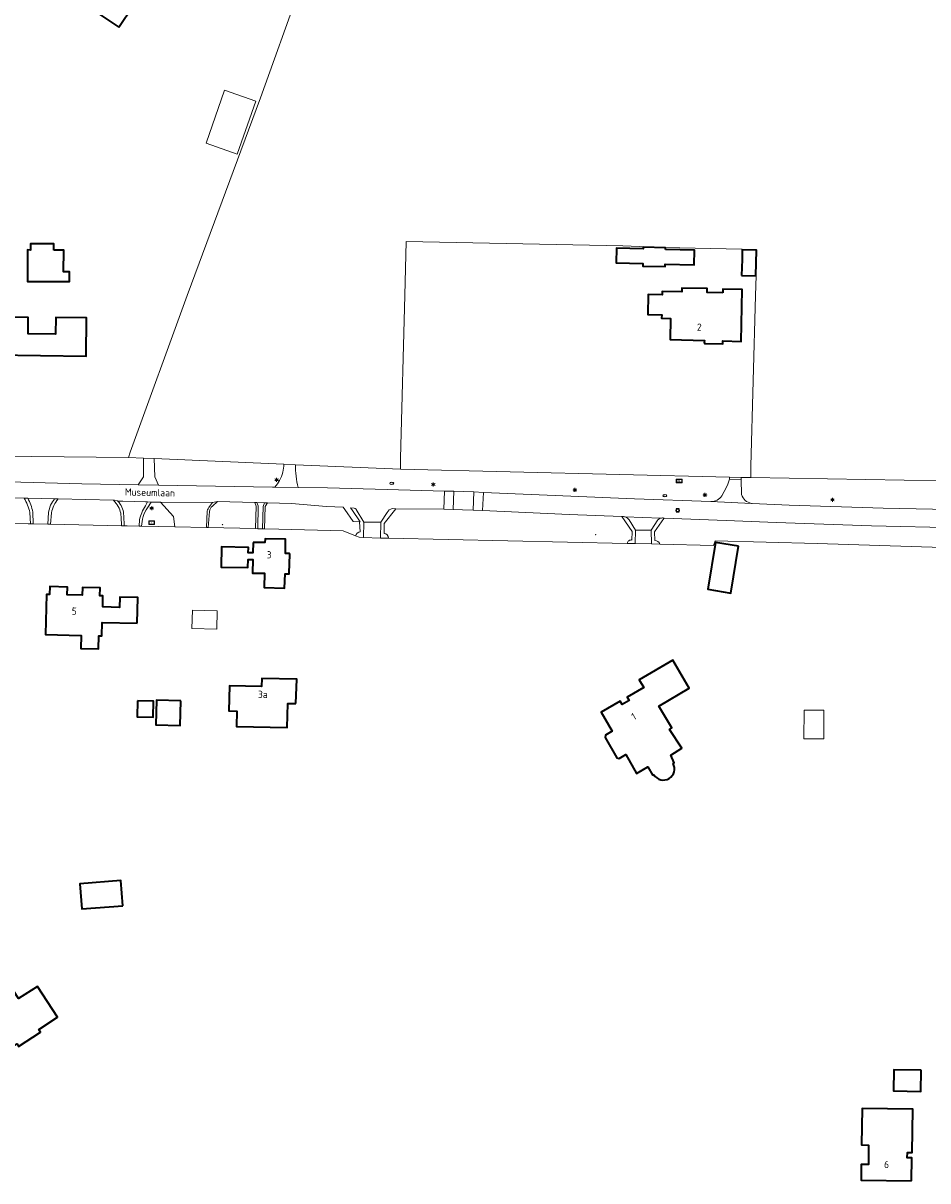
# Model space of a CAD drawing. Header units: metres. Extents: x 140853 to 145288, y 474558 to 480269.
# Tile 21 of 256: x 141770 to 141996, y 476279 to 476568. Entities that reach past the tile are written whole.
import ezdxf
from ezdxf.enums import TextEntityAlignment as Align

# ---------------------------------------------------------------- set-up
doc = ezdxf.new("R2010")
doc.units = ezdxf.units.M
doc.header["$MEASUREMENT"] = 0
for name, color, linetype, lineweight in [('B-WE-GR-BOS_GEMENGD-G', 40, 'Continuous', 13), ('B-WE-GR-GRAS_KRUIDENRIJK-G', 80, 'Continuous', 18), ('B-WE-GR-GROENVOORZIENING-G', 80, 'Continuous', 18), ('B-WE-IE-TERREINAFSCHEIDING_KUNSTMATIG_HEKWERK-G', 20, 'IE-TERREINAFSCHEIDING-KUNSTMATIG', 18), ('B-WE-KL-ET_LS_OV_LICHTMAST-S', 190, 'Continuous', 18), ('B-WE-KL-GAS_PUT-S', 30, 'Continuous', 18), ('B-WE-OG-BEBOUWING-G', 7, 'Continuous', 35), ('B-WE-OG-BEBOUWING_BIJGEBOUW-G', 7, 'Continuous', 18), ('B-WE-OG-BEBOUWING_HUISNUMMER-T18', 10, 'Continuous', 18), ('B-WE-OG-BEBOUWING_STRAATNAAM-T18', 10, 'Continuous', 18), ('B-WE-OG-TERREIN_ERF-G', 7, 'Continuous', 18), ('B-WE-RI-GWA_RIOOLPUT-S', 30, 'Continuous', 18), ('B-WE-RI-TERREINKAST-S', 7, 'Continuous', 18), ('B-WE-VH-VERHARDING_ASFALT-G', 252, 'Continuous', 18), ('B-WE-VH-VERHARDING_BETON-G', 252, 'Continuous', 18), ('B-WE-VH-VERHARDING_BETONSTRAATSTEEN-G', 252, 'Continuous', 18), ('B-WE-VH-VERHARDING_HALFVERHARDING-G', 252, 'Continuous', 18), ('B-WE-VH-VERHARDING_HALFVERHARDING_GRIND-G', 252, 'Continuous', 18), ('X-XX-XX-ALGEMEEN-S', 7, 'Continuous', 18)]:
    doc.layers.add(name, color=color, linetype=linetype, lineweight=lineweight)
doc.styles.add('NLCS-ISO', font='txt')
doc.linetypes.add('IE-TERREINAFSCHEIDING-KUNSTMATIG', pattern='A,4,[82,NLCS.shx,S=0.75,R=90,X=0,Y=0],4,-2', length=10)

# ---------------------------------------------------------------- blocks, each defined once
blk = doc.blocks.new('SIE-WEG_AFVALBAK_TYPE_01')
for radius in [0.25, 0.156]:
    blk.add_circle((0, 0), radius)
blk = doc.blocks.new('SRI-TERREINKAST-SO')
at = {"ltscale": 0.1}
h = blk.add_hatch(color=256, dxfattribs=at)
h.paths.add_polyline_path([(3.9, 2.1), (-3.4, 2.1), (-3.4, -2.4), (3.9, -2.4)])
h.paths.add_polyline_path([(3.4, 1.6), (-2.9, 1.6), (-2.9, -1.9), (3.4, -1.9)], flags=16)
at = {"flags": 128}
for points in [[(3.9, 2.1), (-3.4, 2.1), (-3.4, -2.4), (3.9, -2.4)], [(3.4, 1.6), (-2.9, 1.6), (-2.9, -1.9), (3.4, -1.9)]]:
    blk.add_lwpolyline(points, close=True, dxfattribs=at)
at = {"style": 'NLCS-ISO'}
blk.add_text('RI', height=1.8, dxfattribs=at).set_placement((-0.9, -1))
blk = doc.blocks.new('B-SIE-WEG_LICHTMAST-SO')
at = {"ltscale": 0.1}
for p, q in [((-1.1, 0.6), (-2.2, 1.3)), ((0, 1.3), (0, 2.5)), ((1.1, 0.6), (2.2, 1.3)), ((-1.1, -0.6), (-2.2, -1.3)), ((0, -1.3), (0, -2.5)), ((1.1, -0.6), (2.2, -1.3))]:
    blk.add_line(p, q, dxfattribs=at)
at = {"flags": 128}
for points in [[(-1.2, 0.5), (1.2, 0.5)], [(-1.2, -0.5), (1.2, -0.5)]]:
    blk.add_lwpolyline(points, dxfattribs=at)
at = {"ltscale": 0.1}
blk.add_circle((0, 0), 1.27, dxfattribs=at)
at = {"style": 'NLCS-ISO'}
blk.add_attdef('TYPE', text='', height=1.8, dxfattribs=at).set_placement((0, 2.5), align=Align.BOTTOM_CENTER)
blk = doc.blocks.new('SKL-GAS_PUT-SO')
at = {"color": 0, "linetype": 'ByBlock', "lineweight": 18}
blk.add_ellipse((0, 0), major_axis=(2.5, 0), ratio=0.601255, dxfattribs=at)
at = {"color": 0, "linetype": 'ByBlock', "lineweight": 18, "style": 'NLCS-ISO'}
blk.add_text('gas', height=1.8, dxfattribs=at).set_placement((0.1, 0.3), align=Align.MIDDLE_CENTER)
blk = doc.blocks.new('SRI-PUT_INSPECTIE-SO')
at = {"lineweight": -3, "flags": 128}
blk.add_lwpolyline([(-2, -2), (2, -2), (2, 2), (-2, 2)], close=True, dxfattribs=at)
at = {"lineweight": -3, "ltscale": 1.5}
blk.add_circle((0, 0), 2, dxfattribs=at)
at = {"ltscale": 0.1, "style": 'NLCS-ISO'}
blk.add_text('I', height=2.5, dxfattribs=at).set_placement((0, 0), align=Align.MIDDLE_CENTER)

msp = doc.modelspace()

# ---------------------------------------------------------------- linework, layer by layer
at = {"layer": 'B-WE-GR-BOS_GEMENGD-G', "ltscale": 0.2, "flags": 128}
msp.add_lwpolyline([(141848.999, 476603.838), (141829.46, 476549.426), (141811.146, 476500), (141796.919, 476460.885), (141796.439, 476459.565), (141800.256, 476459.397), (141802.85, 476459.283), (141835.336, 476457.856), (141838.202, 476457.73), (141864.454, 476456.576), (141864.523, 476459.349), (141865.531, 476500), (141865.868, 476513.538), (141920.117, 476512.415), (141930.54, 476512.028), (141949.744, 476511.649), (141949.962, 476511.64), (141949.955, 476511.477), (141953.5, 476511.389), (141953.348, 476504.981), (141953.436, 476504.979), (141953.297, 476500), (141952.133, 476457.359), (141952.055, 476454.493), (142000, 476453.722)], dxfattribs=at)
at = {"layer": 'B-WE-GR-GRAS_KRUIDENRIJK-G', "ltscale": 0.2, "flags": 128}
for points in [[(141714.397, 476465.125), (141714.003, 476464.017), (141713.692, 476463.081), (141713.692, 476463.081, 0.3677721), (141717.432, 476455.369), (141717.432, 476455.369, 0.0833152), (141719.545, 476454.831), (141719.545, 476454.831), (141720.738, 476454.681), (141784.812, 476452.953), (141798.883, 476452.702), (141800.258, 476454.702), (141800.256, 476459.397), (141796.439, 476459.565), (141772.257, 476459.793), (141718.483, 476460.531), (141718.101, 476460.536), (141731.716, 476497.704), (141732.557, 476500), (141736.858, 476511.702), (141732.844, 476512.837), (141731.982, 476512.667), (141727.304, 476500), (141714.397, 476465.125)], [(141832.512, 476452.102), (141833.07, 476452.094), (141833.07, 476452.094, 0.0559145), (141834.244, 476453.803), (141834.244, 476453.803, 0.0589783), (141835.04, 476455.838), (141835.04, 476455.838, 0.0544998), (141835.336, 476457.856), (141835.336, 476457.856), (141802.85, 476459.283), (141803.031, 476454.702), (141803.945, 476452.612), (141832.512, 476452.102)], [(141875.467, 476451.156), (141877.856, 476451.086), (141882.845, 476450.937), (141885.244, 476450.801), (141923.026, 476449.236), (141942.124, 476448.5), (141942.124, 476448.5, 0.2385799), (141944.853, 476449.937), (141944.853, 476449.937), (141946.039, 476452.119), (141946.353, 476452.885), (141946.724, 476454.102), (141946.732, 476454.617), (141864.454, 476456.576), (141838.202, 476457.73), (141838.202, 476457.73, 0.0322578), (141838.374, 476454.879), (141838.374, 476454.879, 0.0321024), (141838.908, 476452.014), (141838.908, 476452.014), (141846.196, 476451.913), (141861.188, 476451.537), (141875.467, 476451.156)], [(141808.035, 476442.216), (141807.729, 476444.775), (141804.466, 476448.328), (141802.112, 476448.398), (141801.18, 476446.94), (141801.18, 476446.94, 0.1376685), (141799.719, 476442.34), (141799.719, 476442.34), (141808.035, 476442.216)], [(141818.723, 476448.545), (141817.445, 476447.375), (141817.445, 476447.375, 0.172043), (141816.701, 476446.073), (141816.701, 476446.073), (141816.431, 476442.043), (141828.267, 476441.74), (141828.36, 476447.385), (141828.055, 476448.251), (141818.723, 476448.545)], [(141830.516, 476441.682), (141834.063, 476441.59), (141850.139, 476441.161), (141853.243, 476439.931), (141853.243, 476439.931, -0.2915417), (141854.432, 476440.958), (141854.432, 476440.958), (141854.236, 476443.447), (141852.655, 476443.522), (141850.605, 476446.519), (141850.185, 476447.133), (141845.962, 476447.257), (141837.213, 476448.041), (141831.208, 476448.192), (141830.609, 476447.319), (141830.516, 476441.682)], [(141860.376, 476440.572, -0.3717953), (141861.503, 476439.359), (141861.503, 476439.359), (141921.2, 476438.054), (141921.2, 476438.054, -0.4196452), (141922.357, 476438.903), (141922.357, 476438.903), (141922.39, 476441.049), (141919.845, 476444.792), (141906.705, 476445.303), (141885.018, 476446.301), (141882.655, 476446.352), (141879.983, 476446.442), (141877.662, 476446.52), (141875.291, 476446.605), (141863.284, 476446.731), (141860.385, 476443.02), (141860.376, 476440.572)]]:
    msp.add_lwpolyline(points, format="xyb", close=True, dxfattribs=at)
for points in [[(142000, 476453.722), (141952.055, 476454.493), (141949.718, 476454.566), (141949.717, 476454.524), (141949.701, 476454.017), (141949.785, 476450.259), (141949.785, 476450.259, 0.2869582), (141952.257, 476448.058), (141952.257, 476448.058), (141952.419, 476448.035), (141961.673, 476447.633), (141985.222, 476446.898), (142022.178, 476446.097)], [(141715.172, 476444.269), (141771.413, 476442.953), (141771.515, 476442.951), (141771.934, 476442.942), (141771.783, 476445.804), (141771.783, 476445.804, 0.0905911), (141770.359, 476449.354), (141770.359, 476449.354), (141720.439, 476450.451)], [(142004.191, 476441.948), (141982.281, 476442.419), (141958.427, 476443.251), (141945.94, 476443.746), (141930.413, 476444.405), (141930.345, 476444.307), (141928.021, 476440.983), (141928.084, 476438.78), (141928.084, 476438.78, -0.3424779), (141929.36, 476437.869), (141929.36, 476437.869), (141942.785, 476437.565), (141943.178, 476438.732), (141968.689, 476438.006), (142000, 476437.069)]]:
    msp.add_lwpolyline(points, format="xyb", dxfattribs=at)
at = {"layer": 'B-WE-GR-GROENVOORZIENING-G', "ltscale": 0.2, "flags": 128}
msp.add_lwpolyline([(141776.989, 476442.832), (141794.714, 476442.445), (141794.599, 476444.707), (141794.599, 476444.707, 0.1731038), (141793.383, 476448.024), (141793.383, 476448.024), (141792.688, 476448.863), (141778.915, 476449.165), (141778.915, 476449.165, 0.1604837), (141777.243, 476445.686), (141777.243, 476445.686), (141776.989, 476442.832)], format="xyb", close=True, dxfattribs=at)
at = {"layer": 'B-WE-IE-TERREINAFSCHEIDING_KUNSTMATIG_HEKWERK-G', "ltscale": 0.2, "flags": 128}
for points in [[(141811.146, 476500), (141829.46, 476549.426), (141848.999, 476603.838)], [(141920.117, 476512.415), (141865.868, 476513.538), (141865.531, 476500)], [(141930.54, 476512.028), (141920.117, 476512.415)], [(141930.54, 476512.028), (141949.744, 476511.649)], [(141949.744, 476511.649), (141949.962, 476511.64)], [(141949.955, 476511.477), (141949.962, 476511.64)], [(141953.436, 476504.979), (141953.297, 476500)], [(141953.348, 476504.981), (141953.436, 476504.979)], [(141796.919, 476460.885), (141811.146, 476500)], [(141864.523, 476459.349), (141865.531, 476500)], [(141953.297, 476500), (141952.133, 476457.359)], [(141718.483, 476460.531), (141772.257, 476459.793), (141796.439, 476459.565)], [(141796.439, 476459.565), (141796.919, 476460.885)], [(141796.439, 476459.565), (141800.256, 476459.397)], [(141800.256, 476459.397), (141802.85, 476459.283)], [(141802.85, 476459.283), (141835.336, 476457.856)], [(141864.454, 476456.576), (141864.523, 476459.349)], [(141835.336, 476457.856), (141838.202, 476457.73)], [(141838.202, 476457.73), (141864.454, 476456.576)], [(141864.454, 476456.576), (141946.732, 476454.617)], [(141952.133, 476457.359), (141952.055, 476454.493)], [(141952.055, 476454.493), (141949.718, 476454.566)], [(141715.172, 476444.269), (141771.413, 476442.953)], [(141771.413, 476442.953), (141771.515, 476442.951)], [(141771.515, 476442.951), (141771.934, 476442.942)], [(141771.934, 476442.942), (141772.644, 476442.926)], [(141772.644, 476442.926), (141776.282, 476442.847)], [(141776.282, 476442.847), (141776.989, 476442.832)], [(141776.989, 476442.832), (141794.714, 476442.445)], [(141794.714, 476442.445), (141795.364, 476442.431)], [(141795.364, 476442.431), (141796.097, 476442.415)], [(141796.097, 476442.415), (141799.12, 476442.349)], [(141799.12, 476442.349), (141799.719, 476442.34)], [(141799.719, 476442.34), (141808.035, 476442.216)], [(141808.035, 476442.216), (141815.948, 476442.055)], [(141815.948, 476442.055), (141816.431, 476442.043)], [(141816.431, 476442.043), (141828.267, 476441.74)], [(141828.267, 476441.74), (141828.824, 476441.725)], [(141828.824, 476441.725), (141829.996, 476441.695)], [(141829.996, 476441.695), (141830.516, 476441.682)], [(141830.516, 476441.682), (141834.063, 476441.59)], [(141834.063, 476441.59), (141850.139, 476441.161), (141853.243, 476439.931)], [(141853.243, 476439.931), (141854.148, 476439.573), (141855.218, 476439.545)], [(141855.218, 476439.545), (141859.478, 476439.404)], [(141859.478, 476439.404), (141861.503, 476439.359)], [(141861.503, 476439.359), (141921.2, 476438.054)], [(141921.2, 476438.054), (141923.209, 476438.009)], [(141923.209, 476438.009), (141927.259, 476437.919)], [(141927.259, 476437.919), (141929.36, 476437.869)], [(141929.36, 476437.869), (141942.785, 476437.565)], [(141968.689, 476438.006), (141943.178, 476438.732), (141942.785, 476437.565)], [(142000, 476437.069), (141968.689, 476438.006)]]:
    msp.add_lwpolyline(points, dxfattribs=at)
at = {"layer": 'B-WE-OG-BEBOUWING-G', "ltscale": 0.2, "flags": 128}
for points in [[(141794.091, 476567.16), (141797.63, 476572.457), (141787.319, 476579.346), (141783.791, 476574.042), (141794.091, 476567.16)], [(141777.765, 476511.398), (141777.768, 476512.968), (141771.958, 476512.979), (141771.955, 476511.41), (141771.245, 476511.411), (141771.201, 476503.531), (141771.421, 476503.53), (141781.711, 476503.556), (141781.705, 476505.966), (141780.235, 476505.962), (141780.315, 476511.393), (141777.765, 476511.398)], [(141930.757, 476511.561), (141930.766, 476511.981), (141925.207, 476512.105), (141925.198, 476511.685), (141918.5, 476511.833), (141918.406, 476508.164), (141925.101, 476508.014), (141925.085, 476507.409), (141930.662, 476507.265), (141930.683, 476507.875), (141937.913, 476507.702), (141937.995, 476511.401), (141930.757, 476511.561)], [(141949.796, 476505.065), (141953.348, 476504.981), (141953.5, 476511.389), (141949.955, 476511.477), (141949.895, 476509.068), (141949.796, 476505.065)], [(141945.092, 476500.713), (141941.173, 476500.809), (141941.196, 476501.749), (141934.838, 476501.904), (141934.815, 476500.955), (141929.956, 476501.074), (141929.936, 476500.234), (141926.427, 476500.32), (141926.303, 476495.261), (141929.802, 476495.176), (141929.781, 476494.336), (141932.021, 476494.281), (141931.891, 476488.993), (141940.469, 476488.783), (141940.456, 476488.283), (141940.526, 476488.281), (141940.52, 476488.031), (141945.109, 476487.919), (141945.127, 476488.679), (141949.636, 476488.568), (141949.953, 476501.494), (141945.104, 476501.613), (141945.092, 476500.713)], [(141771.166, 476494.549), (141765.39, 476494.63), (141765.402, 476495.51), (141763.872, 476495.531), (141763.359, 476494.65), (141760.718, 476494.715), (141754.029, 476498.16), (141750.982, 476492.344), (141759.94, 476487.717), (141760.583, 476488.964), (141763.003, 476488.929), (141762.947, 476485.179), (141785.84, 476484.84), (141785.976, 476494.46), (141778.305, 476494.567), (141778.246, 476490.388), (141771.337, 476490.484), (141771.386, 476494.547), (141771.166, 476494.549)], [(141827.653, 476438.317), (141827.599, 476435.708), (141826.409, 476435.732), (141826.437, 476437.072), (141819.708, 476437.211), (141819.603, 476432.133), (141826.332, 476431.993), (141826.374, 476434.053), (141827.564, 476434.028), (141827.494, 476430.65), (141830.453, 476430.589), (141830.357, 476427.009), (141835.517, 476426.871), (141835.614, 476430.48), (141836.683, 476430.468), (141836.683, 476430.621), (141836.772, 476435.346), (141836.769, 476435.521), (141835.69, 476435.553), (141835.72, 476439.137), (141830.616, 476439.229), (141830.598, 476438.249), (141827.653, 476438.317)], [(141949.047, 476437.338), (141943.299, 476438.247), (141941.381, 476426.584), (141947.123, 476425.639), (141949.047, 476437.338)], [(141798.619, 476418.087), (141798.783, 476424.515), (141794.301, 476424.625), (141794.234, 476422.063), (141790.008, 476422.166), (141790.078, 476424.942), (141789.307, 476424.968), (141789.344, 476426.942), (141784.932, 476427.057), (141784.88, 476425.078), (141781.161, 476425.175), (141781.213, 476427.154), (141776.775, 476427.27), (141776.725, 476425.291), (141775.953, 476425.311), (141775.69, 476415.284), (141784.627, 476415.051), (141784.54, 476411.772), (141788.949, 476411.657), (141789.035, 476414.936), (141789.825, 476414.915), (141789.914, 476418.314), (141798.619, 476418.087)], [(141838.332, 476398.003), (141838.565, 476404.128), (141829.802, 476404.31), (141829.754, 476402.251), (141821.741, 476402.436), (141821.517, 476396.154), (141823.575, 476396.08), (141823.477, 476392.257), (141836.164, 476391.993), (141836.272, 476398.04), (141838.332, 476398.003)], [(141798.742, 476398.687), (141798.637, 476394.689), (141802.635, 476394.584), (141802.74, 476398.583), (141798.742, 476398.687)], [(141809.565, 476398.674), (141803.447, 476398.834), (141803.286, 476392.717), (141809.404, 476392.556), (141809.565, 476398.674)], [(141795.047, 476347.481), (141794.544, 476353.761), (141784.308, 476352.941), (141784.811, 476346.661), (141795.047, 476347.481)], [(141763.902, 476331.955), (141758.405, 476328.344), (141763.514, 476320.601), (141754.217, 476314.5), (141756.209, 476311.465), (141755.54, 476311.026), (141758.596, 476306.369), (141768.587, 476312.925), (141768.998, 476312.298), (141774.458, 476315.881), (141774.046, 476316.508), (141778.747, 476319.593), (141773.739, 476327.268), (141768.97, 476324.241), (141763.902, 476331.955)], [(141994.706, 476306.348), (141987.845, 476306.479), (141987.744, 476301.184), (141994.604, 476301.052), (141994.706, 476306.348)], [(141992.302, 476278.684), (141992.393, 476284.403), (141991.213, 476284.422), (141991.234, 476285.752), (141992.414, 476285.733), (141992.587, 476296.579), (141979.944, 476296.757), (141979.797, 476287.658), (141981.557, 476287.63), (141981.479, 476282.78), (141979.719, 476282.809), (141979.656, 476278.885), (141992.302, 476278.684)]]:
    msp.add_lwpolyline(points, close=True, dxfattribs=at)
msp.add_lwpolyline([(141927.555, 476380.067), (141927.863, 476380.205), (141927.863, 476380.205, 0.9870694), (141932.633, 476383.031), (141932.633, 476383.031), (141932.943, 476383.172), (141932.066, 476385.107), (141934.808, 476386.87), (141931.787, 476391.569), (141932.342, 476391.926), (141929.102, 476397.397), (141936.631, 476401.874), (141932.601, 476408.824), (141924.173, 476403.958), (141925.308, 476401.992), (141921.183, 476399.611), (141921.673, 476398.762), (141919.932, 476397.757), (141919.442, 476398.606), (141914.644, 476395.836), (141917.389, 476391.081), (141915.735, 476390.127), (141915.666, 476389.525), (141918.603, 476384.461), (141919.188, 476384.316), (141920.805, 476385.248), (141923.521, 476380.536), (141926.337, 476382.159), (141927.555, 476380.067)], format="xyb", close=True, dxfattribs=at)
at = {"layer": 'B-WE-OG-BEBOUWING_BIJGEBOUW-G', "ltscale": 0.2, "flags": 128}
for points in [[(141823.625, 476535.382), (141828.287, 476548.632), (141820.512, 476551.371), (141815.849, 476538.118), (141823.625, 476535.382)], [(141812.437, 476421.336), (141812.306, 476416.763), (141818.53, 476416.585), (141818.661, 476421.158), (141812.437, 476421.336)], [(141965.406, 476396.397), (141965.375, 476389.19), (141970.353, 476389.168), (141970.385, 476396.375), (141965.406, 476396.397)]]:
    msp.add_lwpolyline(points, close=True, dxfattribs=at)
at = {"layer": 'B-WE-OG-TERREIN_ERF-G', "ltscale": 0.2, "flags": 128}
for points in [[(141760.639, 476576.406), (141739, 476517.53), (141736.858, 476511.702), (141732.557, 476500), (141731.716, 476497.704), (141718.101, 476460.536), (141718.483, 476460.531), (141772.257, 476459.793), (141796.439, 476459.565), (141796.919, 476460.885), (141811.146, 476500), (141829.46, 476549.426), (141848.999, 476603.838), (141845.533, 476604.953), (141778.978, 476626.366), (141762.218, 476580.835), (141760.639, 476576.406)], [(141794.091, 476567.16), (141783.791, 476574.042), (141787.319, 476579.346), (141797.63, 476572.457), (141794.091, 476567.16)], [(141777.765, 476511.398), (141780.315, 476511.393), (141780.235, 476505.962), (141781.705, 476505.966), (141781.711, 476503.556), (141771.421, 476503.53), (141771.201, 476503.531), (141771.245, 476511.411), (141771.955, 476511.41), (141771.958, 476512.979), (141777.768, 476512.968), (141777.765, 476511.398)], [(141865.531, 476500), (141864.523, 476459.349), (141864.454, 476456.576), (141946.732, 476454.617), (141949.717, 476454.524), (141949.718, 476454.566), (141952.055, 476454.493), (141952.133, 476457.359), (141953.297, 476500), (141953.436, 476504.979), (141953.348, 476504.981), (141949.796, 476505.065), (141949.895, 476509.068), (141949.955, 476511.477), (141949.962, 476511.64), (141949.744, 476511.649), (141930.54, 476512.028), (141920.117, 476512.415), (141865.868, 476513.538), (141865.531, 476500)], [(141930.766, 476511.981), (141930.757, 476511.561), (141937.995, 476511.401), (141937.913, 476507.702), (141930.683, 476507.875), (141930.662, 476507.265), (141925.085, 476507.409), (141925.101, 476508.014), (141918.406, 476508.164), (141918.5, 476511.833), (141925.198, 476511.685), (141925.207, 476512.105), (141930.766, 476511.981)], [(141941.173, 476500.809), (141945.092, 476500.713), (141945.104, 476501.613), (141949.953, 476501.494), (141949.636, 476488.568), (141945.127, 476488.679), (141945.109, 476487.919), (141940.52, 476488.031), (141940.526, 476488.281), (141940.456, 476488.283), (141940.469, 476488.783), (141931.891, 476488.993), (141932.021, 476494.281), (141929.781, 476494.336), (141929.802, 476495.176), (141926.303, 476495.261), (141926.427, 476500.32), (141929.936, 476500.234), (141929.956, 476501.074), (141934.815, 476500.955), (141934.838, 476501.904), (141941.196, 476501.749), (141941.173, 476500.809)], [(141771.166, 476494.549), (141771.386, 476494.547), (141771.337, 476490.484), (141778.246, 476490.388), (141778.305, 476494.567), (141785.976, 476494.46), (141785.84, 476484.84), (141762.947, 476485.179), (141763.003, 476488.929), (141760.583, 476488.964), (141759.94, 476487.717), (141750.982, 476492.344), (141754.029, 476498.16), (141760.718, 476494.715), (141763.359, 476494.65), (141763.872, 476495.531), (141765.402, 476495.51), (141765.39, 476494.63), (141771.166, 476494.549)], [(141827.653, 476438.317), (141830.598, 476438.249), (141830.616, 476439.229), (141835.72, 476439.137), (141835.69, 476435.553), (141836.769, 476435.521), (141836.772, 476435.346), (141836.683, 476430.621), (141836.683, 476430.468), (141835.614, 476430.48), (141835.517, 476426.871), (141830.357, 476427.009), (141830.453, 476430.589), (141827.494, 476430.65), (141827.564, 476434.028), (141826.374, 476434.053), (141826.332, 476431.993), (141819.603, 476432.133), (141819.708, 476437.211), (141826.437, 476437.072), (141826.409, 476435.732), (141827.599, 476435.708), (141827.653, 476438.317)], [(141949.047, 476437.338), (141947.123, 476425.639), (141941.381, 476426.584), (141943.299, 476438.247), (141949.047, 476437.338)], [(141798.619, 476418.087), (141789.914, 476418.314), (141789.825, 476414.915), (141789.035, 476414.936), (141788.949, 476411.657), (141784.54, 476411.772), (141784.627, 476415.051), (141775.69, 476415.284), (141775.953, 476425.311), (141776.725, 476425.291), (141776.775, 476427.27), (141781.213, 476427.154), (141781.161, 476425.175), (141784.88, 476425.078), (141784.932, 476427.057), (141789.344, 476426.942), (141789.307, 476424.968), (141790.078, 476424.942), (141790.008, 476422.166), (141794.234, 476422.063), (141794.301, 476424.625), (141798.783, 476424.515), (141798.619, 476418.087)], [(141838.332, 476398.003), (141836.272, 476398.04), (141836.164, 476391.993), (141823.477, 476392.257), (141823.575, 476396.08), (141821.517, 476396.154), (141821.741, 476402.436), (141829.754, 476402.251), (141829.802, 476404.31), (141838.565, 476404.128), (141838.332, 476398.003)], [(141798.742, 476398.687), (141802.74, 476398.583), (141802.635, 476394.584), (141798.637, 476394.689), (141798.742, 476398.687)], [(141809.565, 476398.674), (141809.404, 476392.556), (141803.286, 476392.717), (141803.447, 476398.834), (141809.565, 476398.674)], [(141795.047, 476347.481), (141784.811, 476346.661), (141784.308, 476352.941), (141794.544, 476353.761), (141795.047, 476347.481)], [(141763.902, 476331.955), (141768.97, 476324.241), (141773.739, 476327.268), (141778.747, 476319.593), (141774.046, 476316.508), (141774.458, 476315.881), (141768.998, 476312.298), (141768.587, 476312.925), (141758.596, 476306.369), (141755.54, 476311.026), (141756.209, 476311.465), (141754.217, 476314.5), (141763.514, 476320.601), (141758.405, 476328.344), (141763.902, 476331.955)], [(141994.706, 476306.348), (141994.604, 476301.052), (141987.744, 476301.184), (141987.845, 476306.479), (141994.706, 476306.348)], [(141992.302, 476278.684), (141979.656, 476278.885), (141979.719, 476282.809), (141981.479, 476282.78), (141981.557, 476287.63), (141979.797, 476287.658), (141979.944, 476296.757), (141992.587, 476296.579), (141992.414, 476285.733), (141991.234, 476285.752), (141991.213, 476284.422), (141992.393, 476284.403), (141992.302, 476278.684)]]:
    msp.add_lwpolyline(points, close=True, dxfattribs=at)
for points in [[(142000, 476437.069), (141968.689, 476438.006), (141943.178, 476438.732), (141942.785, 476437.565), (141929.36, 476437.869), (141927.259, 476437.919), (141923.209, 476438.009), (141921.2, 476438.054), (141861.503, 476439.359), (141859.478, 476439.404), (141855.218, 476439.545), (141854.148, 476439.573), (141853.243, 476439.931), (141850.139, 476441.161), (141834.063, 476441.59), (141830.516, 476441.682), (141829.996, 476441.695), (141828.824, 476441.725), (141828.267, 476441.74), (141816.431, 476442.043), (141815.948, 476442.055), (141808.035, 476442.216), (141799.719, 476442.34), (141799.12, 476442.349), (141796.097, 476442.415), (141795.364, 476442.431), (141794.714, 476442.445), (141776.989, 476442.832), (141776.282, 476442.847), (141772.644, 476442.926), (141771.934, 476442.942), (141771.515, 476442.951), (141771.413, 476442.953), (141715.172, 476444.269)], [(141927.863, 476380.205), (141927.555, 476380.067), (141926.337, 476382.159), (141923.521, 476380.536), (141920.805, 476385.248), (141919.188, 476384.316), (141918.603, 476384.461), (141915.666, 476389.525), (141915.735, 476390.127), (141917.389, 476391.081), (141914.644, 476395.836), (141919.442, 476398.606), (141919.932, 476397.757), (141921.673, 476398.762), (141921.183, 476399.611), (141925.308, 476401.992), (141924.173, 476403.958), (141932.601, 476408.824), (141936.631, 476401.874), (141929.102, 476397.397), (141932.342, 476391.926), (141931.787, 476391.569), (141934.808, 476386.87), (141932.066, 476385.107), (141932.943, 476383.172), (141932.633, 476383.031)]]:
    msp.add_lwpolyline(points, dxfattribs=at)
msp.add_lwpolyline([(141932.633, 476383.031, -0.9870694), (141927.863, 476380.205)], format="xyb", dxfattribs=at)
at = {"layer": 'B-WE-VH-VERHARDING_ASFALT-G', "ltscale": 0.2, "flags": 128}
for points in [[(141720.439, 476450.451), (141770.359, 476449.354), (141771.255, 476449.334), (141777.972, 476449.186), (141778.915, 476449.165), (141792.688, 476448.863), (141792.989, 476448.856), (141793.699, 476448.727), (141794.128, 476448.649), (141795.016, 476448.621), (141800.757, 476448.438), (141801.234, 476448.424), (141802.112, 476448.398), (141804.466, 476448.328), (141817.455, 476448.274), (141818.723, 476448.545), (141828.055, 476448.251), (141828.535, 476448.247), (141830.466, 476448.202), (141831.208, 476448.192), (141837.213, 476448.041), (141845.962, 476447.257), (141850.185, 476447.133), (141850.605, 476446.519), (141852.655, 476443.522), (141854.236, 476443.447), (141854.39, 476443.485), (141852.283, 476446.566), (141852.012, 476446.963), (141852.897, 476446.879), (141852.897, 476446.879, -0.184177), (141853.375, 476446.597), (141853.375, 476446.597), (141853.407, 476446.554), (141855.328, 476443.399), (141859.563, 476443.391), (141861.118, 476445.818), (141861.118, 476445.818, -0.2024112), (141862.434, 476446.764), (141862.434, 476446.764), (141863.284, 476446.731), (141875.291, 476446.605), (141875.467, 476451.156), (141861.188, 476451.537), (141846.196, 476451.913), (141838.908, 476452.014), (141833.07, 476452.094), (141832.512, 476452.102), (141803.945, 476452.612), (141798.883, 476452.702), (141784.812, 476452.953), (141720.738, 476454.681)], [(142022.178, 476446.097), (141985.222, 476446.898), (141961.673, 476447.633), (141952.419, 476448.035), (141952.257, 476448.058), (141942.124, 476448.5), (141923.026, 476449.236), (141885.244, 476450.801), (141885.018, 476446.301), (141885.018, 476446.301), (141906.705, 476445.303), (141919.845, 476444.792), (141919.845, 476444.792, -0.1104528), (141920.696, 476444.674), (141920.696, 476444.674), (141929.54, 476444.338), (141929.54, 476444.338, -0.1203573), (141930.413, 476444.405), (141930.413, 476444.405), (141945.94, 476443.746), (141958.427, 476443.251), (141982.281, 476442.419), (142004.191, 476441.948)]]:
    msp.add_lwpolyline(points, format="xyb", dxfattribs=at)
msp.add_lwpolyline([(141920.696, 476444.674, -0.1586375), (141921.638, 476443.921), (141921.638, 476443.921), (141923.244, 476441.338), (141927.149, 476441.405), (141928.835, 476443.91), (141928.835, 476443.91, -0.1137474), (141929.54, 476444.338), (141929.54, 476444.338), (141920.696, 476444.674)], format="xyb", close=True, dxfattribs=at)
at = {"layer": 'B-WE-VH-VERHARDING_BETON-G', "ltscale": 0.2, "flags": 128}
for points in [[(141877.856, 476451.086), (141875.467, 476451.156), (141875.291, 476446.605), (141877.662, 476446.52), (141877.856, 476451.086)], [(141877.856, 476451.086), (141877.662, 476446.52), (141879.983, 476446.442), (141882.655, 476446.352), (141882.845, 476450.937), (141877.856, 476451.086)], [(141885.018, 476446.301), (141885.244, 476450.801), (141882.845, 476450.937), (141882.655, 476446.352), (141885.018, 476446.301)]]:
    msp.add_lwpolyline(points, close=True, dxfattribs=at)
at = {"layer": 'B-WE-VH-VERHARDING_BETONSTRAATSTEEN-G', "ltscale": 0.2, "flags": 128}
for points in [[(141800.256, 476459.397), (141800.258, 476454.702), (141798.883, 476452.702), (141803.945, 476452.612), (141803.031, 476454.702), (141802.85, 476459.283), (141800.256, 476459.397)], [(141828.535, 476448.247), (141828.914, 476447.454), (141828.824, 476441.725), (141829.996, 476441.695), (141830.108, 476447.277), (141830.466, 476448.202), (141828.535, 476448.247)], [(141859.478, 476439.404), (141859.563, 476443.391), (141855.328, 476443.399), (141855.218, 476439.545), (141859.478, 476439.404)], [(141923.244, 476441.338), (141923.209, 476438.009), (141927.259, 476437.919), (141927.149, 476441.405), (141923.244, 476441.338)]]:
    msp.add_lwpolyline(points, close=True, dxfattribs=at)
for points in [[(141833.07, 476452.094), (141838.908, 476452.014), (141838.908, 476452.014, -0.0321024), (141838.374, 476454.879), (141838.374, 476454.879, -0.0322578), (141838.202, 476457.73), (141838.202, 476457.73), (141835.336, 476457.856), (141835.336, 476457.856, -0.0544998), (141835.04, 476455.838), (141835.04, 476455.838, -0.0589783), (141834.244, 476453.803), (141834.244, 476453.803, -0.0559145), (141833.07, 476452.094)], [(141942.124, 476448.5), (141952.257, 476448.058), (141952.257, 476448.058, -0.2869582), (141949.785, 476450.259), (141949.785, 476450.259), (141949.701, 476454.017), (141946.724, 476454.102), (141946.353, 476452.885), (141946.039, 476452.119), (141944.853, 476449.937), (141944.853, 476449.937, -0.2385799), (141942.124, 476448.5)], [(141777.972, 476449.186), (141771.255, 476449.334), (141771.255, 476449.334, -0.1072379), (141772.509, 476445.904), (141772.509, 476445.904), (141772.644, 476442.926), (141776.282, 476442.847), (141776.499, 476445.77), (141776.499, 476445.77, -0.1442586), (141777.972, 476449.186)], [(141800.757, 476448.438), (141795.016, 476448.621), (141794.128, 476448.649), (141793.699, 476448.727), (141794.095, 476448.257), (141794.095, 476448.257, -0.1741336), (141795.273, 476444.963), (141795.273, 476444.963), (141795.364, 476442.431), (141796.097, 476442.415), (141799.12, 476442.349), (141799.216, 476443.918), (141799.216, 476443.918, -0.0817636), (141800.694, 476447.436), (141800.694, 476447.436), (141801.234, 476448.424), (141800.757, 476448.438)], [(141807.729, 476444.775), (141808.035, 476442.216), (141815.948, 476442.055), (141816.16, 476446.083), (141816.16, 476446.083, -0.1599907), (141816.732, 476447.297), (141816.732, 476447.297), (141817.455, 476448.274), (141804.466, 476448.328), (141807.729, 476444.775)]]:
    msp.add_lwpolyline(points, format="xyb", close=True, dxfattribs=at)
at = {"layer": 'B-WE-VH-VERHARDING_HALFVERHARDING-G', "ltscale": 0.2, "flags": 128}
msp.add_lwpolyline([(141949.717, 476454.524), (141946.732, 476454.617), (141946.724, 476454.102), (141949.701, 476454.017), (141949.717, 476454.524)], close=True, dxfattribs=at)
at = {"layer": 'B-WE-VH-VERHARDING_HALFVERHARDING_GRIND-G', "ltscale": 0.2, "flags": 128}
for points in [[(141771.783, 476445.804), (141771.934, 476442.942), (141772.644, 476442.926), (141772.509, 476445.904), (141772.509, 476445.904, 0.1072379), (141771.255, 476449.334), (141771.255, 476449.334), (141770.359, 476449.354), (141770.359, 476449.354, -0.0905911), (141771.783, 476445.804)], [(141776.989, 476442.832), (141777.243, 476445.686), (141777.243, 476445.686, -0.1604837), (141778.915, 476449.165), (141778.915, 476449.165), (141777.972, 476449.186), (141777.972, 476449.186, 0.1442586), (141776.499, 476445.77), (141776.499, 476445.77), (141776.282, 476442.847), (141776.989, 476442.832)], [(141795.364, 476442.431), (141795.273, 476444.963), (141795.273, 476444.963, 0.1741336), (141794.095, 476448.257), (141794.095, 476448.257), (141793.699, 476448.727), (141792.989, 476448.856), (141792.688, 476448.863), (141793.383, 476448.024), (141793.383, 476448.024, -0.1731038), (141794.599, 476444.707), (141794.599, 476444.707), (141794.714, 476442.445), (141795.364, 476442.431)], [(141799.216, 476443.918), (141799.12, 476442.349), (141799.719, 476442.34), (141799.719, 476442.34, -0.1376685), (141801.18, 476446.94), (141801.18, 476446.94), (141802.112, 476448.398), (141801.234, 476448.424), (141800.694, 476447.436), (141800.694, 476447.436, 0.0817636), (141799.216, 476443.918)], [(141817.445, 476447.375), (141818.723, 476448.545), (141817.455, 476448.274), (141816.732, 476447.297), (141816.732, 476447.297, 0.1599907), (141816.16, 476446.083), (141816.16, 476446.083), (141815.948, 476442.055), (141816.431, 476442.043), (141816.701, 476446.073), (141816.701, 476446.073, -0.172043), (141817.445, 476447.375)], [(141853.407, 476446.554), (141853.375, 476446.597), (141853.375, 476446.597, 0.184177), (141852.897, 476446.879), (141852.897, 476446.879), (141852.012, 476446.963), (141852.283, 476446.566), (141854.39, 476443.485), (141854.236, 476443.447), (141854.432, 476440.958), (141854.432, 476440.958, 0.2915417), (141853.243, 476439.931), (141853.243, 476439.931), (141854.148, 476439.573), (141855.218, 476439.545), (141855.328, 476443.399), (141853.407, 476446.554)], [(141861.503, 476439.359, 0.3717953), (141860.376, 476440.572), (141860.376, 476440.572), (141860.385, 476443.02), (141863.284, 476446.731), (141862.434, 476446.764), (141862.434, 476446.764, 0.2024112), (141861.118, 476445.818), (141861.118, 476445.818), (141859.563, 476443.391), (141859.478, 476439.404), (141861.503, 476439.359)], [(141919.845, 476444.792), (141922.39, 476441.049), (141922.357, 476438.903), (141922.357, 476438.903, 0.4196452), (141921.2, 476438.054), (141921.2, 476438.054), (141923.209, 476438.009), (141923.244, 476441.338), (141921.638, 476443.921), (141921.638, 476443.921, 0.1586375), (141920.696, 476444.674), (141920.696, 476444.674, 0.1104528), (141919.845, 476444.792)], [(141929.36, 476437.869, 0.3424779), (141928.084, 476438.78), (141928.084, 476438.78), (141928.021, 476440.983), (141930.345, 476444.307), (141930.413, 476444.405), (141930.413, 476444.405, 0.1203573), (141929.54, 476444.338), (141929.54, 476444.338, 0.1137474), (141928.835, 476443.91), (141928.835, 476443.91), (141927.149, 476441.405), (141927.259, 476437.919), (141929.36, 476437.869)]]:
    msp.add_lwpolyline(points, format="xyb", close=True, dxfattribs=at)
for points in [[(141828.267, 476441.74), (141828.824, 476441.725), (141828.914, 476447.454), (141828.535, 476448.247), (141828.055, 476448.251), (141828.36, 476447.385), (141828.267, 476441.74)], [(141831.208, 476448.192), (141830.466, 476448.202), (141830.108, 476447.277), (141829.996, 476441.695), (141830.516, 476441.682), (141830.609, 476447.319), (141831.208, 476448.192)]]:
    msp.add_lwpolyline(points, close=True, dxfattribs=at)

# ---------------------------------------------------------------- block references
at = {"layer": 'B-WE-KL-ET_LS_OV_LICHTMAST-S', "xscale": 0.2, "yscale": 0.2, "zscale": 0.2}
for p in [(141833.516, 476453.954), (141872.684, 476452.775), (141908.099, 476451.411), (141940.625, 476450.158), (141972.501, 476448.929), (141802.262, 476446.893)]:
    msp.add_blockref('B-SIE-WEG_LICHTMAST-SO', p, dxfattribs=at)
at = {"layer": 'B-WE-KL-GAS_PUT-S', "xscale": 0.2, "yscale": 0.2, "zscale": 0.2}
for p in [(141862.293, 476453.088), (141930.583, 476449.959)]:
    msp.add_blockref('SKL-GAS_PUT-SO', p, dxfattribs=at)
at = {"layer": 'B-WE-RI-GWA_RIOOLPUT-S', "xscale": 0.2, "yscale": 0.2, "zscale": 0.2}
msp.add_blockref('SRI-PUT_INSPECTIE-SO', (141933.787, 476446.314), dxfattribs=at)
at = {"layer": 'B-WE-RI-TERREINKAST-S', "xscale": 0.2, "yscale": 0.2, "zscale": 0.2}
for p in [(141934.127, 476453.714), (141802.206, 476443.273)]:
    msp.add_blockref('SRI-TERREINKAST-SO', p, dxfattribs=at)
at = {"layer": 'X-XX-XX-ALGEMEEN-S', "xscale": 0.2, "yscale": 0.2, "zscale": 0.2}
for p in [(141819.98, 476442.743), (141913.282, 476440.245)]:
    msp.add_blockref('SIE-WEG_AFVALBAK_TYPE_01', p, dxfattribs=at)

# ---------------------------------------------------------------- texts
at = {"layer": 'B-WE-OG-BEBOUWING_HUISNUMMER-T18', "style": 'NLCS-ISO'}
for s, rotation, p in [('2', 358.5, (141939.209, 476492.114)), ('3', 359, (141831.623, 476435.21)), ('5', 358.5, (141782.916, 476421.128)), ('3a', 358.8, (141830.068, 476400.304)), ('1', 29.9, (141922.802, 476394.795)), ('6', 359.1, (141986.043, 476282.784))]:
    msp.add_text(s, height=1.8, rotation=rotation, dxfattribs=at).set_placement(p, align=Align.MIDDLE_CENTER)
at = {"layer": 'B-WE-OG-BEBOUWING_STRAATNAAM-T18', "style": 'NLCS-ISO'}
msp.add_text('Museumlaan', height=1.8, rotation=358.7, dxfattribs=at).set_placement((141801.821, 476450.792), align=Align.MIDDLE_CENTER)

doc.saveas('drawing.dxf')
